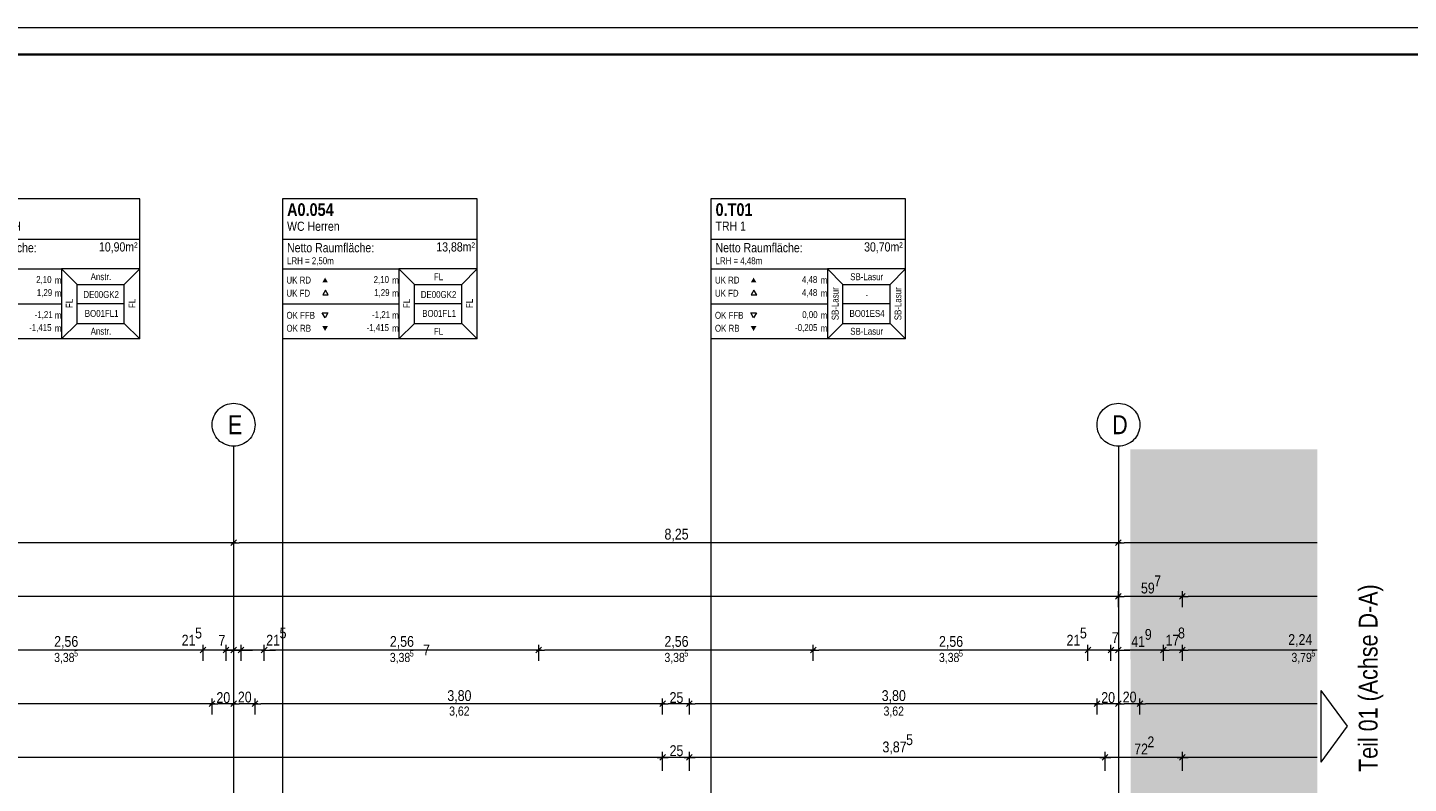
# Model space of a CAD drawing. Extents: x -620 to 300, y 62 to 1162.
# Tile 163 of 256: x -164 to 93, y 1022 to 1162. Entities that reach past the tile are written whole.
import ezdxf
from ezdxf.enums import TextEntityAlignment as Align
from ezdxf.lldxf.tags import DXFTag

# ---------------------------------------------------------------- set-up
doc = ezdxf.new("R2010")
doc.units = 0
doc.layers.get('0').update_dxf_attribs({"lineweight": 13})
doc.layers.add('70 -71 Achsen- 1 Gebäudeachsen', color=7, linetype='STRICHPUNKT2-A06G94XR8I', lineweight=18)
doc.layers.add('iwb_Plankopf Rahmen', color=7, linetype='Continuous', lineweight=35)
for name, color, linetype, lineweight, true_color in [('70 -75 Raumstempel- 1 Raumstempel', 7, 'Continuous', 25, 0xff6600), ('70 -75 Raumstempel-2 Verweislinie', 7, 'Continuous', 9, 0xff6600), ('70 -76 Bemaßung- 2 Allgemein', 9, 'Continuous', 5, 0x808080), ('iwb_Layout BA_Markierung', 7, 'Continuous', 9, 0xbadcdc), ('iwb_Layout Text', 3, 'Continuous', 18, 0x00ff00)]:
    doc.layers.add(name, color=color, linetype=linetype, lineweight=lineweight, true_color=true_color)
doc.styles.get("Standard").update_dxf_attribs({"font": 'ARIALN.TTF'})
tags = doc.linetypes.add('STRICHPUNKT2-A06G94XR8I', pattern=[12.7, 6.35, -3.175, 0, -3.175]).pattern_tags.tags
tags[10:11] = [DXFTag(74, 4), DXFTag(75, 0), DXFTag(340, '0'), DXFTag(46, 0.0), DXFTag(50, 0.0), DXFTag(44, 0.0), DXFTag(45, 0.0)]
tags[8:9] = [DXFTag(74, 4), DXFTag(75, 0), DXFTag(340, '0'), DXFTag(46, 0.0), DXFTag(50, 0.0), DXFTag(44, 0.0), DXFTag(45, 0.0)]
tags[6:7] = [DXFTag(74, 4), DXFTag(75, 0), DXFTag(340, '0'), DXFTag(46, 0.0), DXFTag(50, 0.0), DXFTag(44, 0.0), DXFTag(45, 0.0)]
tags[4:5] = [DXFTag(74, 4), DXFTag(75, 0), DXFTag(340, '0'), DXFTag(46, 0.0), DXFTag(50, 0.0), DXFTag(44, 0.0), DXFTag(45, 0.0)]

# ---------------------------------------------------------------- blocks, each defined once
blk = doc.blocks.new('Polygon-A06G94XL8I')
at = {"color": 0, "linetype": 'ByBlock', "lineweight": -2, "ltscale": 0.13}
blk.add_solid([(41.83, 86.61), (41.66, 1083.81), (76.5, 86.52), (76.5, 1083.81)], dxfattribs=at)
blk = doc.blocks.new('Referenz-A06G94XT8I')
at = {"layer": '70 -71 Achsen- 1 Gebäudeachsen', "color": 0, "linetype": 'Continuous', "lineweight": -2, "ltscale": 0.13}
for p, q in [((-128.12, 1091.49), (-127.8, 1091.72)), ((-127.8, 1091.72), (-127.47, 1091.92)), ((-127.47, 1091.92), (-127.11, 1092.09)), ((-127.11, 1092.09), (-126.74, 1092.22)), ((-126.74, 1092.22), (-126.36, 1092.32)), ((-126.36, 1092.32), (-125.97, 1092.37)), ((-125.97, 1092.37), (-125.58, 1092.39)), ((-125.58, 1092.39), (-125.19, 1092.37)), ((-125.19, 1092.37), (-124.8, 1092.32)), ((-124.8, 1092.32), (-124.42, 1092.22)), ((-124.42, 1092.22), (-124.05, 1092.09)), ((-124.05, 1092.09), (-123.69, 1091.92)), ((-123.69, 1091.92), (-123.36, 1091.72)), ((-123.36, 1091.72), (-123.04, 1091.49)), ((36.88, 1091.49), (37.2, 1091.72)), ((37.2, 1091.72), (37.53, 1091.92)), ((37.53, 1091.92), (37.89, 1092.09)), ((37.89, 1092.09), (38.26, 1092.22)), ((38.26, 1092.22), (38.64, 1092.32)), ((38.64, 1092.32), (39.03, 1092.37)), ((39.03, 1092.37), (39.42, 1092.39)), ((39.42, 1092.39), (39.81, 1092.37)), ((39.81, 1092.37), (40.2, 1092.32)), ((40.2, 1092.32), (40.58, 1092.22)), ((40.58, 1092.22), (40.95, 1092.09)), ((40.95, 1092.09), (41.31, 1091.92)), ((41.31, 1091.92), (41.64, 1091.72)), ((41.64, 1091.72), (41.96, 1091.49)), ((-129.56, 1088.79), (-129.5, 1089.17)), ((-129.5, 1089.17), (-129.41, 1089.55)), ((-129.41, 1089.55), (-129.28, 1089.92)), ((-129.28, 1089.92), (-129.11, 1090.28)), ((-129.11, 1090.28), (-128.91, 1090.62)), ((-128.91, 1090.62), (-128.67, 1090.93)), ((-128.67, 1090.93), (-128.41, 1091.22)), ((-128.41, 1091.22), (-128.12, 1091.49)), ((-123.04, 1091.49), (-122.75, 1091.22)), ((-122.75, 1091.22), (-122.49, 1090.93)), ((-122.49, 1090.93), (-122.25, 1090.62)), ((-122.25, 1090.62), (-122.05, 1090.28)), ((-122.05, 1090.28), (-121.88, 1089.92)), ((-121.88, 1089.92), (-121.75, 1089.55)), ((-121.75, 1089.55), (-121.66, 1089.17)), ((-121.66, 1089.17), (-121.6, 1088.79)), ((35.44, 1088.79), (35.5, 1089.17)), ((35.5, 1089.17), (35.59, 1089.55)), ((35.59, 1089.55), (35.72, 1089.92)), ((35.72, 1089.92), (35.89, 1090.28)), ((35.89, 1090.28), (36.09, 1090.62)), ((36.09, 1090.62), (36.33, 1090.93)), ((36.33, 1090.93), (36.59, 1091.22)), ((36.59, 1091.22), (36.88, 1091.49)), ((41.96, 1091.49), (42.25, 1091.22)), ((42.25, 1091.22), (42.51, 1090.93)), ((42.51, 1090.93), (42.75, 1090.62)), ((42.75, 1090.62), (42.95, 1090.28)), ((42.95, 1090.28), (43.12, 1089.92)), ((43.12, 1089.92), (43.25, 1089.55)), ((43.25, 1089.55), (43.34, 1089.17)), ((43.34, 1089.17), (43.4, 1088.79)), ((-129.58, 1088.39), (-129.56, 1088.79)), ((-129.56, 1088), (-129.58, 1088.39)), ((-129.5, 1087.61), (-129.56, 1088)), ((-129.41, 1087.23), (-129.5, 1087.61)), ((-129.28, 1086.86), (-129.41, 1087.23)), ((-129.11, 1086.51), (-129.28, 1086.86)), ((-121.88, 1086.86), (-122.05, 1086.51)), ((-121.75, 1087.23), (-121.88, 1086.86)), ((-121.66, 1087.61), (-121.75, 1087.23)), ((-121.6, 1088), (-121.66, 1087.61)), ((-121.6, 1088.79), (-121.58, 1088.39)), ((-121.58, 1088.39), (-121.6, 1088)), ((35.42, 1088.39), (35.44, 1088.79)), ((35.44, 1088), (35.42, 1088.39)), ((35.5, 1087.61), (35.44, 1088)), ((35.59, 1087.23), (35.5, 1087.61)), ((35.72, 1086.86), (35.59, 1087.23)), ((35.89, 1086.51), (35.72, 1086.86)), ((43.12, 1086.86), (42.95, 1086.51)), ((43.25, 1087.23), (43.12, 1086.86)), ((43.34, 1087.61), (43.25, 1087.23)), ((43.4, 1088), (43.34, 1087.61)), ((43.4, 1088.79), (43.42, 1088.39)), ((43.42, 1088.39), (43.4, 1088)), ((-128.91, 1086.17), (-129.11, 1086.51)), ((-128.67, 1085.86), (-128.91, 1086.17)), ((-128.41, 1085.57), (-128.67, 1085.86)), ((-128.12, 1085.3), (-128.41, 1085.57)), ((-127.8, 1085.07), (-128.12, 1085.3)), ((-127.47, 1084.87), (-127.8, 1085.07)), ((-127.11, 1084.7), (-127.47, 1084.87)), ((-126.74, 1084.57), (-127.11, 1084.7)), ((-126.36, 1084.47), (-126.74, 1084.57)), ((-125.97, 1084.41), (-126.36, 1084.47)), ((-125.58, 1084.39), (-125.97, 1084.41)), ((-125.19, 1084.41), (-125.58, 1084.39)), ((-124.8, 1084.47), (-125.19, 1084.41)), ((-124.42, 1084.57), (-124.8, 1084.47)), ((-124.05, 1084.7), (-124.42, 1084.57)), ((-123.69, 1084.87), (-124.05, 1084.7)), ((-123.36, 1085.07), (-123.69, 1084.87)), ((-123.04, 1085.3), (-123.36, 1085.07)), ((-122.75, 1085.57), (-123.04, 1085.3)), ((-122.49, 1085.86), (-122.75, 1085.57)), ((-122.25, 1086.17), (-122.49, 1085.86)), ((-122.05, 1086.51), (-122.25, 1086.17)), ((36.09, 1086.17), (35.89, 1086.51)), ((36.33, 1085.86), (36.09, 1086.17)), ((36.59, 1085.57), (36.33, 1085.86)), ((36.88, 1085.3), (36.59, 1085.57)), ((37.2, 1085.07), (36.88, 1085.3)), ((37.53, 1084.87), (37.2, 1085.07)), ((37.89, 1084.7), (37.53, 1084.87)), ((38.26, 1084.57), (37.89, 1084.7)), ((38.64, 1084.47), (38.26, 1084.57)), ((39.03, 1084.41), (38.64, 1084.47)), ((39.42, 1084.39), (39.03, 1084.41)), ((39.81, 1084.41), (39.42, 1084.39)), ((40.2, 1084.47), (39.81, 1084.41)), ((40.58, 1084.57), (40.2, 1084.47)), ((40.95, 1084.7), (40.58, 1084.57)), ((41.31, 1084.87), (40.95, 1084.7)), ((41.64, 1085.07), (41.31, 1084.87)), ((41.96, 1085.3), (41.64, 1085.07)), ((42.25, 1085.57), (41.96, 1085.3)), ((42.51, 1085.86), (42.25, 1085.57)), ((42.75, 1086.17), (42.51, 1085.86)), ((42.95, 1086.51), (42.75, 1086.17))]:
    blk.add_line(p, q, dxfattribs=at)
at = {"layer": '70 -71 Achsen- 1 Gebäudeachsen', "color": 0, "linetype": 'STRICHPUNKT2-A06G94XR8I', "lineweight": -2, "ltscale": 0.13}
for p, q in [((-125.58, 1084.39), (-125.58, 84.95)), ((39.42, 1084.39), (39.42, 84.95))]:
    blk.add_line(p, q, dxfattribs=at)
at = {"layer": '70 -75 Raumstempel- 1 Raumstempel', "color": 0, "lineweight": -2}
for p, q in [((-143.07, 1130.53), (-179.4, 1130.53)), ((-143.07, 1104.39), (-143.07, 1130.53)), ((-116.48, 1130.53), (-116.48, 1104.39)), ((-80.16, 1130.53), (-116.48, 1130.53)), ((-80.16, 1104.39), (-80.16, 1130.53)), ((-36.58, 1130.53), (-36.58, 1104.39)), ((-0.26, 1130.53), (-36.58, 1130.53)), ((-0.26, 1104.39), (-0.26, 1130.53)), ((-143.07, 1122.94), (-179.4, 1122.94)), ((-80.16, 1122.94), (-116.48, 1122.94)), ((-0.26, 1122.94), (-36.58, 1122.94)), ((-179.4, 1117.46), (-157.67, 1117.46)), ((-154.78, 1114.57), (-157.67, 1117.46)), ((-143.07, 1117.46), (-157.67, 1117.46)), ((-157.67, 1117.46), (-157.67, 1104.39)), ((-145.96, 1114.57), (-143.07, 1117.46)), ((-116.48, 1117.46), (-94.75, 1117.46)), ((-91.87, 1114.57), (-94.75, 1117.46)), ((-80.16, 1117.46), (-94.75, 1117.46)), ((-94.75, 1117.46), (-94.75, 1104.39)), ((-83.04, 1114.57), (-80.16, 1117.46)), ((-36.58, 1117.46), (-14.85, 1117.46)), ((-11.97, 1114.57), (-14.85, 1117.46)), ((-0.26, 1117.46), (-14.85, 1117.46)), ((-14.85, 1117.46), (-14.85, 1104.39)), ((-3.14, 1114.57), (-0.26, 1117.46)), ((-154.78, 1107.29), (-154.78, 1114.57)), ((-154.78, 1114.57), (-145.96, 1114.57)), ((-145.96, 1107.29), (-145.96, 1114.57)), ((-108.44, 1113.5), (-108.97, 1112.6)), ((-108.97, 1112.6), (-107.92, 1112.6)), ((-107.92, 1112.6), (-108.44, 1113.5)), ((-91.87, 1107.29), (-91.87, 1114.57)), ((-91.87, 1114.57), (-83.04, 1114.57)), ((-83.04, 1107.29), (-83.04, 1114.57)), ((-28.54, 1113.5), (-29.07, 1112.6)), ((-29.07, 1112.6), (-28.02, 1112.6)), ((-28.02, 1112.6), (-28.54, 1113.5)), ((-11.97, 1107.29), (-11.97, 1114.57)), ((-11.97, 1114.57), (-3.14, 1114.57)), ((-3.14, 1107.29), (-3.14, 1114.57)), ((-179.4, 1110.93), (-157.67, 1110.93)), ((-145.96, 1110.93), (-154.78, 1110.93)), ((-116.48, 1110.93), (-94.75, 1110.93)), ((-83.04, 1110.93), (-91.87, 1110.93)), ((-36.58, 1110.93), (-14.85, 1110.93)), ((-3.14, 1110.93), (-11.97, 1110.93)), ((-154.78, 1107.29), (-157.67, 1104.39)), ((-154.78, 1107.29), (-145.96, 1107.29)), ((-145.96, 1107.29), (-143.07, 1104.39)), ((-108.52, 1108.32), (-109.04, 1109.23)), ((-109.04, 1109.23), (-107.99, 1109.23)), ((-107.99, 1109.23), (-108.52, 1108.32)), ((-91.87, 1107.29), (-94.75, 1104.39)), ((-91.87, 1107.29), (-83.04, 1107.29)), ((-83.04, 1107.29), (-80.16, 1104.39)), ((-28.62, 1108.32), (-29.14, 1109.23)), ((-29.14, 1109.23), (-28.09, 1109.23)), ((-28.09, 1109.23), (-28.62, 1108.32)), ((-11.97, 1107.29), (-14.85, 1104.39)), ((-11.97, 1107.29), (-3.14, 1107.29)), ((-3.14, 1107.29), (-0.26, 1104.39)), ((-143.07, 1104.39), (-179.4, 1104.39)), ((-80.16, 1104.39), (-116.48, 1104.39)), ((-0.26, 1104.39), (-36.58, 1104.39))]:
    blk.add_line(p, q, dxfattribs=at)
for points in [[(-107.99, 1114.92), (-108.52, 1115.82), (-109.04, 1114.92)], [(-28.09, 1114.92), (-28.62, 1115.82), (-29.14, 1114.92)], [(-107.99, 1106.79), (-108.52, 1105.88), (-109.04, 1106.79)], [(-28.09, 1106.79), (-28.62, 1105.88), (-29.14, 1106.79)]]:
    blk.add_solid(points, dxfattribs=at)
at = {"layer": '70 -75 Raumstempel-2 Verweislinie', "color": 0, "linetype": 'Continuous', "lineweight": -2, "ltscale": 0.13}
for p, q in [((-116.48, 1104.39), (-116.48, 956.19)), ((-36.58, 1104.39), (-36.58, 988.6))]:
    blk.add_line(p, q, dxfattribs=at)
at = {"layer": '70 -76 Bemaßung- 2 Allgemein', "color": 0, "linetype": 'Continuous', "lineweight": -2, "ltscale": 0.13}
for p, q in [((-125.58, 1069.39), (-125.58, 1067.39)), ((-125.58, 1069.39), (-125.58, 1067.39)), ((39.42, 1069.39), (39.42, 1067.39)), ((39.42, 1069.39), (39.42, 1067.39)), ((-126.64, 1066.39), (-289.52, 1066.39)), ((-125.08, 1066.39), (-126.64, 1066.39)), ((-125.05, 1066.92), (-126.11, 1065.86)), ((-126.11, 1065.86), (-125.05, 1066.92)), ((-126.08, 1066.39), (-124.52, 1066.39)), ((38.36, 1066.39), (-124.52, 1066.39)), ((39.92, 1066.39), (38.36, 1066.39)), ((39.95, 1066.92), (38.89, 1065.86)), ((38.89, 1065.86), (39.95, 1066.92)), ((38.92, 1066.39), (40.48, 1066.39)), ((76.5, 1066.39), (40.48, 1066.39)), ((38.36, 1056.39), (-538.63, 1056.39)), ((39.92, 1056.39), (38.36, 1056.39)), ((38.89, 1055.86), (39.95, 1056.92)), ((39.95, 1056.92), (38.89, 1055.86)), ((38.92, 1056.39), (40.48, 1056.39)), ((39.42, 1054.39), (39.42, 1057.39)), ((39.42, 1054.39), (39.42, 1057.39)), ((50.3, 1056.39), (40.48, 1056.39)), ((51.86, 1056.39), (50.3, 1056.39)), ((51.89, 1056.92), (50.83, 1055.86)), ((50.83, 1055.86), (51.89, 1056.92)), ((50.86, 1056.39), (52.42, 1056.39)), ((51.36, 1054.39), (51.36, 1057.39)), ((51.36, 1054.39), (51.36, 1057.39)), ((76.5, 1056.39), (52.42, 1056.39)), ((-125.58, 1049.39), (-125.58, 1047.39)), ((-125.58, 1049.39), (-125.58, 1047.39)), ((39.42, 1049.39), (39.42, 1047.39)), ((39.42, 1049.39), (39.42, 1047.39)), ((-132.34, 1046.39), (-181.42, 1046.39)), ((-132.34, 1046.39), (-133.4, 1046.39)), ((-130.78, 1046.39), (-132.34, 1046.39)), ((-130.78, 1046.39), (-132.34, 1046.39)), ((-130.75, 1046.92), (-131.81, 1045.86)), ((-130.75, 1046.92), (-131.81, 1045.86)), ((-131.28, 1044.39), (-131.28, 1047.39)), ((-131.28, 1044.39), (-131.28, 1047.39)), ((-126.98, 1046.39), (-131.28, 1046.39)), ((-128.04, 1046.39), (-129.1, 1046.39)), ((-126.48, 1046.39), (-128.04, 1046.39)), ((-126.64, 1046.39), (-127.7, 1046.39)), ((-126.45, 1046.92), (-127.51, 1045.86)), ((-127.51, 1045.86), (-126.45, 1046.92)), ((-127.48, 1046.39), (-125.92, 1046.39)), ((-126.98, 1044.39), (-126.98, 1047.39)), ((-126.98, 1044.39), (-126.98, 1047.39)), ((-125.58, 1046.39), (-126.98, 1046.39)), ((-125.08, 1046.39), (-126.64, 1046.39)), ((-125.24, 1046.39), (-126.3, 1046.39)), ((-126.11, 1045.86), (-125.05, 1046.92)), ((-125.05, 1046.92), (-126.11, 1045.86)), ((-126.08, 1046.39), (-124.52, 1046.39)), ((-125.92, 1046.39), (-124.86, 1046.39)), ((-124.18, 1046.39), (-125.58, 1046.39)), ((-123.68, 1046.39), (-125.24, 1046.39)), ((-124.71, 1045.86), (-123.65, 1046.92)), ((-123.65, 1046.92), (-124.71, 1045.86)), ((-124.68, 1046.39), (-123.12, 1046.39)), ((-124.52, 1046.39), (-123.46, 1046.39)), ((-124.18, 1044.39), (-124.18, 1047.39)), ((-124.18, 1044.39), (-124.18, 1047.39)), ((-119.88, 1046.39), (-124.18, 1046.39)), ((-123.12, 1046.39), (-122.06, 1046.39)), ((-120.41, 1045.86), (-119.35, 1046.92)), ((-120.41, 1045.86), (-119.35, 1046.92)), ((-120.38, 1046.39), (-118.82, 1046.39)), ((-120.38, 1046.39), (-118.82, 1046.39)), ((-119.88, 1044.39), (-119.88, 1047.39)), ((-119.88, 1044.39), (-119.88, 1047.39)), ((-69.74, 1046.39), (-118.82, 1046.39)), ((-118.82, 1046.39), (-117.76, 1046.39)), ((-68.18, 1046.39), (-69.74, 1046.39)), ((-69.21, 1045.86), (-68.15, 1046.92)), ((-68.15, 1046.92), (-69.21, 1045.86)), ((-69.18, 1046.39), (-67.62, 1046.39)), ((-68.68, 1044.39), (-68.68, 1047.39)), ((-68.68, 1044.39), (-68.68, 1047.39)), ((-18.54, 1046.39), (-67.62, 1046.39)), ((-16.98, 1046.39), (-18.54, 1046.39)), ((-16.95, 1046.92), (-18.01, 1045.86)), ((-18.01, 1045.86), (-16.95, 1046.92)), ((-17.98, 1046.39), (-16.42, 1046.39)), ((-17.48, 1044.39), (-17.48, 1047.39)), ((-17.48, 1044.39), (-17.48, 1047.39)), ((32.66, 1046.39), (-16.42, 1046.39)), ((32.66, 1046.39), (31.6, 1046.39)), ((34.22, 1046.39), (32.66, 1046.39)), ((34.22, 1046.39), (32.66, 1046.39)), ((34.25, 1046.92), (33.19, 1045.86)), ((34.25, 1046.92), (33.19, 1045.86)), ((33.72, 1044.39), (33.72, 1047.39)), ((33.72, 1044.39), (33.72, 1047.39)), ((38.02, 1046.39), (33.72, 1046.39)), ((36.96, 1046.39), (35.9, 1046.39)), ((38.52, 1046.39), (36.96, 1046.39)), ((37.49, 1045.86), (38.55, 1046.92)), ((38.55, 1046.92), (37.49, 1045.86)), ((37.52, 1046.39), (39.08, 1046.39)), ((38.02, 1044.39), (38.02, 1047.39)), ((38.02, 1044.39), (38.02, 1047.39)), ((39.42, 1046.39), (38.02, 1046.39)), ((38.89, 1045.86), (39.95, 1046.92)), ((38.89, 1045.86), (39.95, 1046.92)), ((38.92, 1046.39), (40.48, 1046.39)), ((38.92, 1046.39), (40.48, 1046.39)), ((39.08, 1046.39), (40.14, 1046.39)), ((46.74, 1046.39), (40.48, 1046.39)), ((40.48, 1046.39), (41.54, 1046.39)), ((48.3, 1046.39), (46.74, 1046.39)), ((48.33, 1046.92), (47.27, 1045.86)), ((47.27, 1045.86), (48.33, 1046.92)), ((47.3, 1046.39), (48.86, 1046.39)), ((47.8, 1044.39), (47.8, 1047.39)), ((47.8, 1044.39), (47.8, 1047.39)), ((50.3, 1046.39), (48.86, 1046.39)), ((51.86, 1046.39), (50.3, 1046.39)), ((50.83, 1045.86), (51.89, 1046.92)), ((51.89, 1046.92), (50.83, 1045.86)), ((50.86, 1046.39), (52.42, 1046.39)), ((51.36, 1044.39), (51.36, 1047.39)), ((51.36, 1044.39), (51.36, 1047.39)), ((76.5, 1046.39), (52.42, 1046.39)), ((-125.58, 1039.39), (-125.58, 1037.39)), ((-125.58, 1039.39), (-125.58, 1037.39)), ((39.42, 1039.39), (39.42, 1037.39)), ((39.42, 1039.39), (39.42, 1037.39)), ((-130.64, 1036.39), (-285.52, 1036.39)), ((-129.08, 1036.39), (-130.64, 1036.39)), ((-129.05, 1036.92), (-130.11, 1035.86)), ((-130.11, 1035.86), (-129.05, 1036.92)), ((-130.08, 1036.39), (-128.52, 1036.39)), ((-129.58, 1034.39), (-129.58, 1037.39)), ((-129.58, 1034.39), (-129.58, 1037.39)), ((-126.64, 1036.39), (-128.52, 1036.39)), ((-125.08, 1036.39), (-126.64, 1036.39)), ((-125.05, 1036.92), (-126.11, 1035.86)), ((-126.11, 1035.86), (-125.05, 1036.92)), ((-126.08, 1036.39), (-124.52, 1036.39)), ((-122.64, 1036.39), (-124.52, 1036.39)), ((-121.08, 1036.39), (-122.64, 1036.39)), ((-121.05, 1036.92), (-122.11, 1035.86)), ((-122.11, 1035.86), (-121.05, 1036.92)), ((-122.08, 1036.39), (-120.52, 1036.39)), ((-121.58, 1034.39), (-121.58, 1037.39)), ((-121.58, 1034.39), (-121.58, 1037.39)), ((-46.64, 1036.39), (-120.52, 1036.39)), ((-45.08, 1036.39), (-46.64, 1036.39)), ((-45.05, 1036.92), (-46.11, 1035.86)), ((-46.11, 1035.86), (-45.05, 1036.92)), ((-46.08, 1036.39), (-44.52, 1036.39)), ((-45.58, 1034.39), (-45.58, 1037.39)), ((-45.58, 1034.39), (-45.58, 1037.39)), ((-41.64, 1036.39), (-44.52, 1036.39)), ((-40.08, 1036.39), (-41.64, 1036.39)), ((-41.11, 1035.86), (-40.05, 1036.92)), ((-40.05, 1036.92), (-41.11, 1035.86)), ((-41.08, 1036.39), (-39.52, 1036.39)), ((-40.58, 1034.39), (-40.58, 1037.39)), ((-40.58, 1034.39), (-40.58, 1037.39)), ((34.36, 1036.39), (-39.52, 1036.39)), ((35.92, 1036.39), (34.36, 1036.39)), ((35.95, 1036.92), (34.89, 1035.86)), ((34.89, 1035.86), (35.95, 1036.92)), ((34.92, 1036.39), (36.48, 1036.39)), ((35.42, 1034.39), (35.42, 1037.39)), ((35.42, 1034.39), (35.42, 1037.39)), ((38.36, 1036.39), (36.48, 1036.39)), ((39.92, 1036.39), (38.36, 1036.39)), ((38.89, 1035.86), (39.95, 1036.92)), ((39.95, 1036.92), (38.89, 1035.86)), ((38.92, 1036.39), (40.48, 1036.39)), ((42.36, 1036.39), (40.48, 1036.39)), ((43.92, 1036.39), (42.36, 1036.39)), ((42.89, 1035.86), (43.95, 1036.92)), ((43.95, 1036.92), (42.89, 1035.86)), ((42.92, 1036.39), (44.48, 1036.39)), ((43.42, 1034.39), (43.42, 1037.39)), ((43.42, 1034.39), (43.42, 1037.39)), ((76.5, 1036.39), (44.48, 1036.39)), ((-45.58, 1023.89), (-45.58, 1027.39)), ((-45.58, 1023.89), (-45.58, 1027.39)), ((-40.58, 1023.89), (-40.58, 1027.39)), ((-40.58, 1023.89), (-40.58, 1027.39)), ((36.92, 1023.89), (36.92, 1027.39)), ((36.92, 1023.89), (36.92, 1027.39)), ((51.36, 1023.89), (51.36, 1027.39)), ((51.36, 1023.89), (51.36, 1027.39)), ((-46.64, 1026.39), (-452.02, 1026.39)), ((-44.58, 1026.39), (-46.64, 1026.39)), ((-46.58, 1026.39), (-44.52, 1026.39)), ((-45.05, 1026.92), (-46.11, 1025.86)), ((-46.11, 1025.86), (-45.05, 1026.92)), ((-41.64, 1026.39), (-44.52, 1026.39)), ((-39.58, 1026.39), (-41.64, 1026.39)), ((-41.58, 1026.39), (-39.52, 1026.39)), ((-40.05, 1026.92), (-41.11, 1025.86)), ((-41.11, 1025.86), (-40.05, 1026.92)), ((35.86, 1026.39), (-39.52, 1026.39)), ((37.92, 1026.39), (35.86, 1026.39)), ((35.92, 1026.39), (37.98, 1026.39)), ((36.39, 1025.86), (37.45, 1026.92)), ((37.45, 1026.92), (36.39, 1025.86)), ((50.3, 1026.39), (37.98, 1026.39)), ((52.36, 1026.39), (50.3, 1026.39)), ((50.36, 1026.39), (52.42, 1026.39)), ((50.83, 1025.86), (51.89, 1026.92)), ((51.89, 1026.92), (50.83, 1025.86)), ((76.5, 1026.39), (52.42, 1026.39))]:
    blk.add_line(p, q, dxfattribs=at)
at = {"layer": '70 -71 Achsen- 1 Gebäudeachsen', "color": 0, "linetype": 'Continuous', "lineweight": -2, "ltscale": 0.13, "char_height": 3.5241, "attachment_point": 1}
for s, insert in [('{\\fArial Narrow;E}', (-126.66, 1090.16)), ('{\\fArial Narrow;D}', (38.23, 1090.16))]:
    blk.add_mtext(s, dxfattribs=dict(at, insert=insert))
at = {"layer": '70 -75 Raumstempel- 1 Raumstempel', "color": 0, "linetype": 'Continuous', "lineweight": -2, "ltscale": 0.13, "attachment_point": 1}
for s, insert, char_height, rotation in [('{\\fArial Narrow|b1|i0;A0.054}', (-115.61, 1129.68), 2.3536, 0), ('{\\fArial Narrow|b1|i0;0.T01}', (-35.71, 1129.68), 2.3536, 0), ('{\\fArial Narrow;Vorraum WC H}', (-178.53, 1126.26), 1.7117, 0), ('{\\fArial Narrow;WC Herren}', (-115.61, 1126.26), 1.7117, 0), ('{\\fArial Narrow;TRH 1}', (-35.71, 1126.28), 1.7117, 0), ('{\\fArial Narrow;10,90m²}', (-150.68, 1122.41), 1.7117, 0), ('{\\fArial Narrow;13,88m²}', (-87.77, 1122.41), 1.7117, 0), ('{\\fArial Narrow;30,70m²}', (-8, 1122.41), 1.7117, 0), ('{\\fArial Narrow;Netto Raumfläche:}', (-178.53, 1122.26), 1.7117, 0), ('{\\fArial Narrow;Netto Raumfläche:}', (-115.61, 1122.26), 1.7117, 0), ('{\\fArial Narrow;Netto Raumfläche:}', (-35.71, 1122.26), 1.7117, 0), ('{\\fArial Narrow;LRH = 2,50m}', (-115.61, 1119.61), 1.2838, 0), ('{\\fArial Narrow;LRH = 4,48m}', (-35.71, 1119.61), 1.2838, 0), ('{\\fArial Narrow;2,10}', (-162.39, 1116.11), 1.2838, 0), ('{\\fArial Narrow;m}', (-158.91, 1115.99), 1.2838, 0), ('{\\fArial Narrow;Anstr.}', (-152.23, 1116.64), 1.2838, 0), ('{\\fArial Narrow;UK RD}', (-115.72, 1116), 1.2838, 0), ('{\\fArial Narrow;2,10}', (-99.47, 1116.11), 1.2838, 0), ('{\\fArial Narrow;m}', (-96, 1115.99), 1.2838, 0), ('{\\fArial Narrow;FL}', (-88.22, 1116.63), 1.2838, 0), ('{\\fArial Narrow;UK RD}', (-35.82, 1116), 1.2838, 0), ('{\\fArial Narrow;4,48}', (-19.6, 1116.11), 1.2838, 0), ('{\\fArial Narrow;m}', (-16.1, 1115.99), 1.2838, 0), ('{\\fArial Narrow;SB-Lasur}', (-14.05, 1107.89), 1.2838, 90), ('{\\fArial Narrow;SB-Lasur}', (-10.59, 1116.63), 1.2838, 0), ('{\\fArial Narrow;SB-Lasur}', (-2.34, 1107.89), 1.2838, 90), ('{\\fArial Narrow;1,29}', (-162.27, 1113.68), 1.2838, 0), ('{\\fArial Narrow;m}', (-158.91, 1113.55), 1.2838, 0), ('{\\fArial Narrow;DE00GK2}', (-153.58, 1113.32), 1.2838, 0), ('{\\fArial Narrow;UK FD}', (-115.72, 1113.56), 1.2838, 0), ('{\\fArial Narrow;1,29}', (-99.36, 1113.68), 1.2838, 0), ('{\\fArial Narrow;m}', (-96, 1113.55), 1.2838, 0), ('{\\fArial Narrow;DE00GK2}', (-90.67, 1113.32), 1.2838, 0), ('{\\fArial Narrow;UK FD}', (-35.82, 1113.56), 1.2838, 0), ('{\\fArial Narrow;4,48}', (-19.6, 1113.68), 1.2838, 0), ('{\\fArial Narrow;m}', (-16.1, 1113.55), 1.2838, 0), ('{\\fArial Narrow;-}', (-7.75, 1113.32), 1.2838, 0), ('{\\fArial Narrow;FL}', (-156.87, 1110.16), 1.2838, 90), ('{\\fArial Narrow;BO01FL1}', (-153.33, 1109.79), 1.2838, 0), ('{\\fArial Narrow;FL}', (-145.16, 1110.16), 1.2838, 90), ('{\\fArial Narrow;FL}', (-93.95, 1110.16), 1.2838, 90), ('{\\fArial Narrow;BO01FL1}', (-90.41, 1109.79), 1.2838, 0), ('{\\fArial Narrow;FL}', (-82.24, 1110.16), 1.2838, 90), ('{\\fArial Narrow;BO01ES4}', (-10.73, 1109.79), 1.2838, 0), ('{\\fArial Narrow;-1,415}', (-163.7, 1107.16), 1.2838, 0), ('{\\fArial Narrow;-1,21}', (-162.67, 1109.57), 1.2838, 0), ('{\\fArial Narrow;m}', (-158.91, 1109.44), 1.2838, 0), ('{\\fArial Narrow;OK FFB}', (-115.72, 1109.44), 1.2838, 0), ('{\\fArial Narrow;-1,415}', (-100.78, 1107.16), 1.2838, 0), ('{\\fArial Narrow;-1,21}', (-99.75, 1109.57), 1.2838, 0), ('{\\fArial Narrow;m}', (-96, 1109.44), 1.2838, 0), ('{\\fArial Narrow;OK FFB}', (-35.82, 1109.44), 1.2838, 0), ('{\\fArial Narrow;-0,205}', (-20.88, 1107.16), 1.2838, 0), ('{\\fArial Narrow;0,00}', (-19.55, 1109.57), 1.2838, 0), ('{\\fArial Narrow;m}', (-16.1, 1109.44), 1.2838, 0), ('{\\fArial Narrow;m}', (-158.91, 1107.03), 1.2838, 0), ('{\\fArial Narrow;Anstr.}', (-152.23, 1106.47), 1.2838, 0), ('{\\fArial Narrow;OK RB}', (-115.72, 1107.03), 1.2838, 0), ('{\\fArial Narrow;m}', (-96, 1107.03), 1.2838, 0), ('{\\fArial Narrow;FL}', (-88.22, 1106.46), 1.2838, 0), ('{\\fArial Narrow;OK RB}', (-35.82, 1107.03), 1.2838, 0), ('{\\fArial Narrow;m}', (-16.1, 1107.03), 1.2838, 0), ('{\\fArial Narrow;SB-Lasur}', (-10.59, 1106.46), 1.2838, 0)]:
    blk.add_mtext(s, dxfattribs=dict(at, insert=insert, char_height=char_height, rotation=rotation))
at = {"layer": '70 -76 Bemaßung- 2 Allgemein', "color": 0, "linetype": 'Continuous', "lineweight": -2, "ltscale": 0.13, "attachment_point": 1}
for s, insert, char_height in [('{\\fArial Narrow;8,25}', (-45.23, 1069.01), 2.0138), ('{\\fArial Narrow;59}', (43.62, 1058.96), 2.0138), ('{\\fArial Narrow;7}', (46.09, 1060.31), 2.0138), ('{\\fArial Narrow;5}', (-132.76, 1050.58), 2.0138), ('{\\fArial Narrow;5}', (-117, 1050.58), 2.0138), ('{\\fArial Narrow;5}', (32.24, 1050.58), 2.0138), ('{\\fArial Narrow;8}', (50.53, 1050.58), 2.0138), ('{\\fArial Narrow;2,56}', (-159.04, 1049.01), 2.0138), ('{\\fArial Narrow;21}', (-135.26, 1049.24), 2.0138), ('{\\fArial Narrow;7}', (-128.39, 1049.22), 2.0138), ('{\\fArial Narrow;21}', (-119.5, 1049.24), 2.0138), ('{\\fArial Narrow;2,56}', (-96.44, 1049.01), 2.0138), ('{\\fArial Narrow;2,56}', (-45.24, 1049.01), 2.0138), ('{\\fArial Narrow;2,56}', (5.96, 1049.01), 2.0138), ('{\\fArial Narrow;21}', (29.74, 1049.24), 2.0138), ('{\\fArial Narrow;7}', (38.19, 1049.71), 2.0138), ('{\\fArial Narrow;41}', (41.8, 1048.98), 2.0138), ('{\\fArial Narrow;9}', (44.34, 1050.32), 2.0138), ('{\\fArial Narrow;17}', (48.21, 1049.24), 2.0138), ('{\\fArial Narrow;2,24}', (71.08, 1049.36), 2.0138), ('{\\fArial Narrow;3,38}', (-159.04, 1045.86), 1.7), ('{\\fArial Narrow;5}', (-155.33, 1046.33), 1.1334), ('{\\fArial Narrow;3,38}', (-96.44, 1045.86), 1.7), ('{\\fArial Narrow;5}', (-92.73, 1046.33), 1.1334), ('{\\fArial Narrow;7}', (-90.27, 1047.4), 2.0138), ('{\\fArial Narrow;3,38}', (-45.24, 1045.86), 1.7), ('{\\fArial Narrow;5}', (-41.53, 1046.33), 1.1334), ('{\\fArial Narrow;3,38}', (5.96, 1045.86), 1.7), ('{\\fArial Narrow;5}', (9.67, 1046.33), 1.1334), ('{\\fArial Narrow;3,79}', (71.68, 1045.86), 1.7), ('{\\fArial Narrow;5}', (75.39, 1046.33), 1.1334), ('{\\fArial Narrow;20}', (-128.78, 1038.54), 2.0138), ('{\\fArial Narrow;20}', (-124.78, 1038.64), 2.0138), ('{\\fArial Narrow;3,80}', (-85.72, 1038.91), 2.0138), ('{\\fArial Narrow;25}', (-44.28, 1038.54), 2.0138), ('{\\fArial Narrow;3,80}', (-4.72, 1038.91), 2.0138), ('{\\fArial Narrow;20}', (36.22, 1038.54), 2.0138), ('{\\fArial Narrow;20}', (40.22, 1038.64), 2.0138), ('{\\fArial Narrow;3,62}', (-85.38, 1035.86), 1.7), ('{\\fArial Narrow;3,62}', (-4.38, 1035.86), 1.7), ('{\\fArial Narrow;5}', (-0.18, 1030.69), 2.0138), ('{\\fArial Narrow;2}', (44.82, 1030.29), 2.0138), ('{\\fArial Narrow;25}', (-44.28, 1028.64), 2.0138), ('{\\fArial Narrow;3,87}', (-4.58, 1029.34), 2.0138), ('{\\fArial Narrow;72}', (42.36, 1028.95), 2.0138)]:
    blk.add_mtext(s, dxfattribs=dict(at, insert=insert, char_height=char_height))

msp = doc.modelspace()

# ---------------------------------------------------------------- linework, layer by layer
at = {"layer": 'iwb_Layout Text', "linetype": 'Continuous', "ltscale": 0.18}
for p, q in [((82.12, 1032.19), (77.24, 1038.88)), ((77.24, 1025.5), (77.24, 1038.88)), ((77.24, 1025.5), (82.12, 1032.19))]:
    msp.add_line(p, q, dxfattribs=at)
at = {"layer": 'iwb_Plankopf Rahmen', "color": 8, "lineweight": 13, "ltscale": 0.13, "true_color": 0x808080}
msp.add_lwpolyline([(300.35, 62.43), (-619.65, 62.43), (-619.65, 1162.43), (300.35, 1162.43), (300.35, 62.43)], close=True, dxfattribs=at)
at = {"layer": 'iwb_Plankopf Rahmen', "ltscale": 0.35}
msp.add_lwpolyline([(-599.65, 67.43), (-599.65, 1157.43), (295.35, 1157.43), (295.35, 67.43), (-599.65, 67.43)], close=True, dxfattribs=at)

# ---------------------------------------------------------------- block references
at = {"color": 8, "lineweight": 13, "ltscale": 0.13, "true_color": 0x808080}
msp.add_blockref('Referenz-A06G94XT8I', (0, 0), dxfattribs=at)
at = {"layer": 'iwb_Layout BA_Markierung', "ltscale": 0.13}
msp.add_blockref('Polygon-A06G94XL8I', (0, 0), dxfattribs=at)

# ---------------------------------------------------------------- texts
at = {"layer": 'iwb_Layout Text', "ltscale": 0.18}
msp.add_text('Teil 01 (Achse D-A)', height=3.5, rotation=90, dxfattribs=at).set_placement((84.23, 1023.67), align=Align.TOP_LEFT)

doc.saveas('drawing.dxf')
